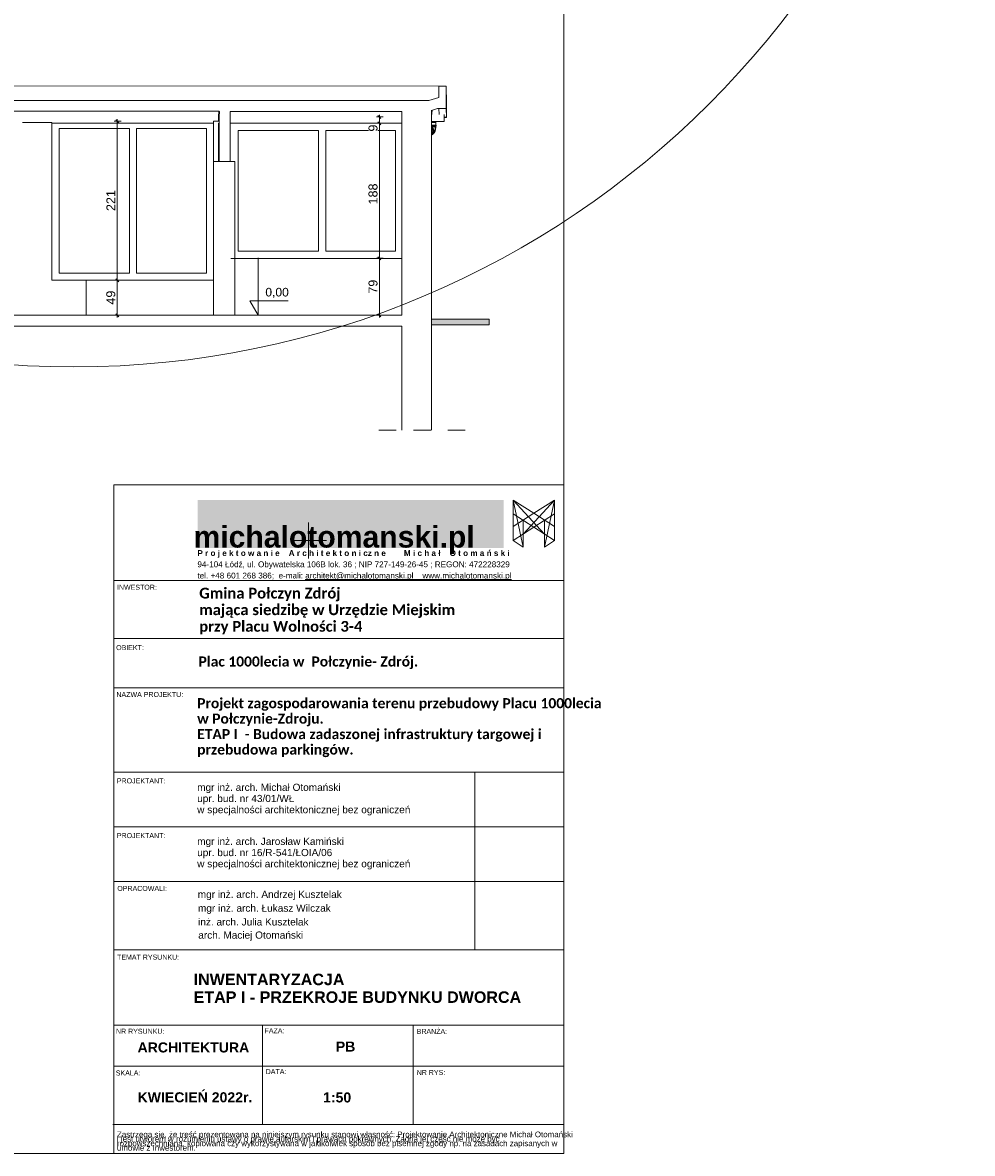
# Model space of a CAD drawing. Header units: millimetres. Extents: x -68772 to 137055, y -73300 to 19650.
# Tile 54 of 212: x 38660 to 51873, y -23447 to -7708. Entities that reach past the tile are written whole.
import ezdxf

# ---------------------------------------------------------------- set-up
doc = ezdxf.new("R2010")
doc.units = ezdxf.units.MM
doc.header["$MEASUREMENT"] = 0
doc.set_wipeout_variables(frame=1)
doc.linetypes.add('Przerywana', pattern=[480, 240, -240])
doc.linetypes.add('Wipeout_Contour', pattern=[1000, 0, -1000])
for name, color, linetype, lineweight in [('2D Drafting - General_Nr_pióra__7', 7, 'Continuous', 5), ('Dimensions_Nr_pióra__7', 7, 'Continuous', 5), ('Floors_Nr_pióra__7', 7, 'Continuous', 5), ('Floors_Nr_pióra__93', 7, 'Continuous', 20), ('Interior Edges_Nr_pióra__7', 7, 'Continuous', 5), ('Nowe_0_Nr_pióra__1', 7, 'Continuous', 18), ('Nowe_0_Nr_pióra__166', 166, 'Continuous', 18), ('Nowe_0_Nr_pióra__38', 38, 'Continuous', 18), ('Nowe_0_Nr_pióra__7', 7, 'Continuous', 5), ('Nowe_HA_widok cienki_Nr_pióra__7', 7, 'Continuous', 5), ('Nowe_PROJEKT - FILTROWNIA RZUTY_Nr_pióra__7', 7, 'Continuous', 5), ('Nowe_PROJEKT_Nr_pióra__252', 250, 'Continuous', 18), ('Nowe_Sections_Nr_pióra__7', 7, 'Continuous', 5), ('Nowe_TABELKA_Nr_pióra__255', 255, 'Continuous', 18), ('Nowe_Walls_Nr_pióra__7', 7, 'Continuous', 5), ('Nowe_Walls_Nr_pióra__93', 7, 'Continuous', 20), ('Pipe Fittings_Nr_pióra__7', 7, 'Continuous', 5), ('PROJEKT - ETAP I_Nr_pióra__7', 7, 'Continuous', 5), ('PROJEKT - FILTROWNIA RZUTY_Nr_pióra__7', 7, 'Continuous', 5), ('Room Tags_Nr_pióra__7', 7, 'Continuous', 5), ('siatka500_Nr_pióra__7', 7, 'Continuous', 5), ('TABELKA_Nr_pióra__7', 7, 'Continuous', 5), ('Walls_Nr_pióra__7', 7, 'Continuous', 5), ('Walls_Nr_pióra__93', 7, 'Continuous', 20), ('Windows_Nr_pióra__7', 7, 'Continuous', 5)]:
    doc.layers.add(name, color=color, linetype=linetype, lineweight=lineweight)
for name, color, linetype in [('Dimensions', 7, 'Continuous'), ('Nowe_Sections', 7, 'Continuous'), ('Pipe Fittings', 7, 'Continuous'), ('Room Tags', 7, 'Continuous'), ('Windows', 7, 'Continuous')]:
    doc.layers.add(name, color=color, linetype=linetype)
doc.styles.add('GENERATED_STYLE_1', font='arial.ttf')
doc.styles.add('GENERATED_STYLE_3', font='arial.ttf')
doc.styles.add('GENERATED_STYLE_4', font='arialbd.ttf')
doc.styles.add('GENERATED_STYLE_5', font='calibrib.ttf')
doc.dimstyles.new('GENERATED_STYLE__5', dxfattribs={"dimtxt": 125, "dimasz": 40.305087, "dimexe": 0.18, "dimexo": 0.164042, "dimgap": 0.09, "dimtad": 1, "dimdec": 0, "dimlfac": 0.1, "dimzin": 0, "dimdsep": 46, "dimtxsty": 'GENERATED_STYLE_1', "dimblk": 'ARROWHEAD_6', "dimblk1": 'ARROWHEAD_6', "dimblk2": 'ARROWHEAD_6', "dimcen": 0.09, "dimclrd": 7, "dimclre": 7, "dimclrt": 7, "dimadec": 1, "dimazin": 0, "dimtfac": 1, "dimtdec": 4, "dimtmove": 0, "dimatfit": 3, "dimfxl": 0, "dimtolj": 1, "dimtzin": 0, "dimarcsym": 0})

# ---------------------------------------------------------------- blocks, each defined once
blk = doc.blocks.new('iv_Помещение_Площадь - iv_Помещение_Площадь-55347-Rzut')
at = {"layer": 'Room Tags_Nr_pióra__7', "color": 7, "linetype": 'Continuous', "lineweight": 5}
blk.add_circle((0, 0), 250, dxfattribs=at)
blk = doc.blocks.new('Окно_2-створчатое_верт - Окно_2-створчатое_верт-8975900-22')
at = {"layer": 'Windows_Nr_pióra__7', "color": 7, "linetype": 'Continuous', "lineweight": 5}
blk.add_line((-15568, 1695), (-15568, 2228), dxfattribs=at)
blk = doc.blocks.new('Окно_2-створчатое_верт - Окно_2-створчатое_верт-8937207-22')
at = {"layer": 'Windows_Nr_pióra__7', "color": 7, "linetype": 'Continuous', "lineweight": 5}
for p, q in [((-15798, 2228), (-15798, 43)), ((-17948, 2156), (-17948, 143)), ((-17948, 2156), (-16968, 2156)), ((-16968, 143), (-16968, 2156)), ((-16868, 2156), (-16868, 143)), ((-16868, 2156), (-15898, 2156)), ((-15898, 143), (-15898, 2156)), ((-17948, 143), (-16968, 143)), ((-16868, 143), (-15898, 143))]:
    blk.add_line(p, q, dxfattribs=at)
blk = doc.blocks.new('Plumbing-Bend-Valsir-Triplus-Negative-01 - Standard-V2-Nacięcie 1')
at = {"layer": 'Pipe Fittings_Nr_pióra__7', "color": 7, "linetype": 'Continuous', "lineweight": 5}
for p, q in [((-12688, 2245), (-12748, 2245)), ((-12684, 2238), (-12748, 2238)), ((-12684, 2238), (-12688, 2245)), ((-12688, 2175), (-12688, 2238)), ((-12684, 2201), (-12684, 2238)), ((-12679, 2201), (-12748, 2201)), ((-12679, 2185), (-12748, 2185)), ((-12684, 2179), (-12748, 2179)), ((-12747, 2175), (-12739, 2175)), ((-12746, 2066), (-12742, 2067)), ((-12742, 2067), (-12736, 2069)), ((-12740, 2175), (-12736, 2175)), ((-12736, 2175), (-12716, 2175)), ((-12736, 2069), (-12730, 2072)), ((-12733, 2076), (-12728, 2079)), ((-12730, 2072), (-12726, 2075)), ((-12728, 2079), (-12725, 2082)), ((-12726, 2075), (-12721, 2078)), ((-12725, 2082), (-12721, 2085)), ((-12721, 2085), (-12718, 2088)), ((-12721, 2078), (-12718, 2082)), ((-12718, 2088), (-12716, 2091)), ((-12718, 2082), (-12715, 2085)), ((-12716, 2175), (-12712, 2175)), ((-12716, 2091), (-12713, 2094)), ((-12715, 2085), (-12712, 2088)), ((-12713, 2094), (-12711, 2097)), ((-12712, 2175), (-12697, 2175)), ((-12712, 2088), (-12709, 2091)), ((-12711, 2097), (-12710, 2100)), ((-12710, 2100), (-12708, 2103)), ((-12709, 2091), (-12707, 2095)), ((-12708, 2103), (-12706, 2106)), ((-12707, 2095), (-12705, 2098)), ((-12706, 2106), (-12705, 2109)), ((-12705, 2109), (-12704, 2112)), ((-12705, 2098), (-12704, 2101)), ((-12704, 2112), (-12703, 2114)), ((-12704, 2101), (-12702, 2104)), ((-12703, 2114), (-12702, 2117)), ((-12702, 2117), (-12701, 2120)), ((-12702, 2104), (-12701, 2107)), ((-12701, 2120), (-12700, 2123)), ((-12701, 2107), (-12699, 2110)), ((-12700, 2123), (-12699, 2125)), ((-12699, 2125), (-12698, 2128)), ((-12699, 2110), (-12698, 2113)), ((-12698, 2131), (-12697, 2134)), ((-12698, 2128), (-12698, 2131)), ((-12698, 2113), (-12697, 2115)), ((-12697, 2134), (-12696, 2137)), ((-12697, 2115), (-12696, 2118)), ((-12696, 2175), (-12696, 2175)), ((-12696, 2175), (-12688, 2175)), ((-12696, 2140), (-12695, 2142)), ((-12696, 2137), (-12696, 2140)), ((-12696, 2118), (-12695, 2121)), ((-12695, 2145), (-12694, 2148)), ((-12695, 2142), (-12695, 2145)), ((-12695, 2121), (-12694, 2124)), ((-12694, 2154), (-12693, 2157)), ((-12694, 2151), (-12694, 2154)), ((-12694, 2148), (-12694, 2151)), ((-12694, 2124), (-12693, 2127)), ((-12693, 2172), (-12693, 2175)), ((-12693, 2175), (-12693, 2175)), ((-12693, 2169), (-12693, 2172)), ((-12693, 2166), (-12693, 2169)), ((-12693, 2163), (-12693, 2166)), ((-12693, 2160), (-12693, 2163)), ((-12693, 2157), (-12693, 2160)), ((-12693, 2130), (-12692, 2133)), ((-12693, 2127), (-12693, 2130)), ((-12692, 2133), (-12691, 2136)), ((-12691, 2139), (-12690, 2142)), ((-12691, 2136), (-12691, 2139)), ((-12690, 2147), (-12689, 2150)), ((-12690, 2144), (-12690, 2147)), ((-12690, 2142), (-12690, 2144)), ((-12689, 2156), (-12688, 2159)), ((-12689, 2153), (-12689, 2156)), ((-12689, 2150), (-12689, 2153)), ((-12688, 2175), (-12688, 2175)), ((-12688, 2172), (-12688, 2175)), ((-12688, 2175), (-12688, 2175)), ((-12688, 2175), (-12688, 2175)), ((-12688, 2168), (-12688, 2172)), ((-12688, 2165), (-12688, 2168)), ((-12688, 2162), (-12688, 2165)), ((-12688, 2159), (-12688, 2162)), ((-12684, 2179), (-12684, 2185)), ((-12679, 2185), (-12679, 2201))]:
    blk.add_line(p, q, dxfattribs=at)
for centre, major_axis, start_param, end_param in [((-12765, 2118), (0, 58.4), 3.454681, 5.970097), ((-12777, 2118), (0, 63.6), 3.663063, 5.761715), ((-12783, 2118), (0, 63.6), 3.774157, 5.650621), ((-12783, 2118), (0, 58.4), 3.8473, 5.577478), ((-12784, 2118), (0, 58.4), 3.889745, 5.535033), ((-12784, 2118), (0, 55.3), 5.317657, 5.443229), ((-12784, 2118), (0, 55.3), 3.981549, 4.107121), ((-12784, 2118), (0, 55.3), 4.862884, 4.96765), ((-12784, 2118), (0, 55.3), 4.457128, 4.561894), ((-12762, 2118), (0, 55), 5.180796, 5.25027), ((-12762, 2118), (0, 55), 4.174508, 4.243982), ((-12762, 2118), (0, 55), 4.634014, 4.790764)]:
    blk.add_ellipse(centre, major_axis=major_axis, ratio=0.939689, start_param=start_param, end_param=end_param, dxfattribs=at)
blk = doc.blocks.new('*D646')
at = {"layer": 'Dimensions_Nr_pióra__7', "color": 7, "linetype": 'Continuous', "lineweight": 5}
for p, q in [((40029, -11295), (39936, -11295)), ((39955, -11274), (39997, -11316)), ((39976, -11782), (39976, -11295)), ((40029, -11782), (39936, -11782)), ((39955, -11761), (39997, -11804)), ((39976, -11814), (39976, -11782))]:
    blk.add_line(p, q, dxfattribs=at)
at = {"color": 254, "linetype": 'Wipeout_Contour', "lineweight": 0, "ltscale": 166095.276747}
blk.add_wipeout([(39951, -11633), (39951, -11444), (39826, -11444), (39826, -11633)], dxfattribs=at).dxf.layer = 'Dimensions'
at = {"layer": 'Dimensions_Nr_pióra__7', "color": 7, "lineweight": 5, "insert": (39951, -11633), "char_height": 125, "attachment_point": 7, "rotation": 90, "style": 'GENERATED_STYLE_1'}
blk.add_mtext('\\A1;49', dxfattribs=at)
blk = doc.blocks.new('ARROWHEAD_6')
at = {"color": 0, "linetype": 'Continuous', "lineweight": 0}
for p, q in [((0, 0), (-1, 0)), ((-0.5, -0.5), (0.5, 0.5))]:
    blk.add_line(p, q, dxfattribs=at)
blk = doc.blocks.new('*D647')
at = {"layer": 'Dimensions_Nr_pióra__7', "color": 7, "linetype": 'Continuous', "lineweight": 5}
for p, q in [((40029, -9082), (39936, -9082)), ((39997, -9103), (39955, -9061)), ((39976, -9082), (39976, -9050)), ((39976, -11295), (39976, -9082)), ((40029, -11295), (39936, -11295)), ((39955, -11274), (39997, -11316))]:
    blk.add_line(p, q, dxfattribs=at)
at = {"color": 254, "linetype": 'Wipeout_Contour', "lineweight": 0, "ltscale": 164676.665374}
blk.add_wipeout([(39951, -10331), (39951, -10046), (39826, -10046), (39826, -10331)], dxfattribs=at).dxf.layer = 'Dimensions'
at = {"layer": 'Dimensions_Nr_pióra__7', "color": 7, "lineweight": 5, "insert": (39951, -10331), "char_height": 125, "attachment_point": 7, "rotation": 90, "style": 'GENERATED_STYLE_1'}
blk.add_mtext('\\A1;221', dxfattribs=at)
blk = doc.blocks.new('*D648')
at = {"layer": 'Dimensions_Nr_pióra__7', "color": 7, "linetype": 'Continuous', "lineweight": 5}
for p, q in [((43677, -10989), (43584, -10989)), ((43603, -10968), (43645, -11010)), ((43624, -11782), (43624, -10989)), ((43677, -11782), (43584, -11782)), ((43603, -11761), (43645, -11804)), ((43624, -11814), (43624, -11782))]:
    blk.add_line(p, q, dxfattribs=at)
at = {"color": 254, "linetype": 'Wipeout_Contour', "lineweight": 0, "ltscale": 180003.154375}
blk.add_wipeout([(43599, -11481), (43599, -11291), (43474, -11291), (43474, -11481)], dxfattribs=at).dxf.layer = 'Dimensions'
at = {"layer": 'Dimensions_Nr_pióra__7', "color": 7, "lineweight": 5, "insert": (43599, -11481), "char_height": 125, "attachment_point": 7, "rotation": 90, "style": 'GENERATED_STYLE_1'}
blk.add_mtext('\\A1;79', dxfattribs=at)
blk = doc.blocks.new('*D649')
at = {"layer": 'Dimensions_Nr_pióra__7', "color": 7, "linetype": 'Continuous', "lineweight": 5}
for p, q in [((43677, -9109), (43584, -9109)), ((43603, -9088), (43645, -9130)), ((43624, -10989), (43624, -9109)), ((43677, -10989), (43584, -10989)), ((43603, -10968), (43645, -11010))]:
    blk.add_line(p, q, dxfattribs=at)
at = {"color": 254, "linetype": 'Wipeout_Contour', "lineweight": 0, "ltscale": 177973.523822}
blk.add_wipeout([(43599, -9225), (43599, -9130), (43474, -9130), (43474, -9225)], dxfattribs=at).dxf.layer = 'Dimensions'
at = {"color": 254, "linetype": 'Wipeout_Contour', "lineweight": 0, "ltscale": 178768.554817}
blk.add_wipeout([(43599, -10239), (43599, -9954), (43474, -9954), (43474, -10239)], dxfattribs=at).dxf.layer = 'Dimensions'
at = {"layer": 'Dimensions_Nr_pióra__7', "color": 7, "lineweight": 5, "char_height": 125, "attachment_point": 7, "rotation": 90, "style": 'GENERATED_STYLE_1'}
for s, insert in [('\\A1;9', (43599, -9225)), ('\\A1;188', (43599, -10239))]:
    blk.add_mtext(s, dxfattribs=dict(at, insert=insert))
blk = doc.blocks.new('*D650')
at = {"layer": 'Dimensions_Nr_pióra__7', "color": 7, "linetype": 'Continuous', "lineweight": 5}
for p, q in [((43677, -9022), (43584, -9022)), ((43677, -9109), (43584, -9109)), ((43645, -9044), (43603, -9001)), ((43603, -9088), (43645, -9130)), ((43624, -9022), (43624, -8991)), ((43624, -9109), (43624, -9022))]:
    blk.add_line(p, q, dxfattribs=at)
blk = doc.blocks.new('Wymiary_3', base_point=(41937, -11782))
at = {"layer": 'Nowe_Sections_Nr_pióra__7', "color": 7, "linetype": 'Continuous', "lineweight": 5}
for p, q in [((41937, -11782), (41937, -10982)), ((41937, -11782), (41821, -11582)), ((41821, -11582), (41937, -11582)), ((41937, -11582), (42356, -11582)), ((41937, -11782), (41787, -11782)), ((41937, -11782), (42087, -11782))]:
    blk.add_line(p, q, dxfattribs=at)
at = {"color": 254, "linetype": 'Wipeout_Contour', "lineweight": 0, "ltscale": 174924.36926}
blk.add_wipeout([(42037, -11542), (42356, -11542), (42356, -11422), (42037, -11422)], dxfattribs=at).dxf.layer = 'Nowe_Sections'
at = {"layer": 'Nowe_Sections_Nr_pióra__7', "color": 7, "lineweight": 5, "insert": (42037, -11542), "char_height": 120, "attachment_point": 7, "style": 'GENERATED_STYLE_3'}
blk.add_mtext('\\A1;0,00', dxfattribs=at)

msp = doc.modelspace()

# ---------------------------------------------------------------- hatches: boundary and pattern name
at = {"layer": 'Nowe_0_Nr_pióra__38', "linetype": 'Continuous', "lineweight": 18}
msp.add_hatch(color=38, dxfattribs=at).paths.add_polyline_path([(44347.2, -11834.3), (45153.2, -11834.3), (45153.2, -11913.9), (44347.2, -11913.9)])
at = {"layer": 'Nowe_PROJEKT_Nr_pióra__252', "linetype": 'Continuous', "lineweight": 18}
msp.add_hatch(color=250, dxfattribs=at).paths.add_polyline_path([(45353.3, -15019.8), (41097, -15019.8), (41097, -14351.4), (45353.3, -14351.4)])

# ---------------------------------------------------------------- linework, layer by layer
at = {"layer": '2D Drafting - General_Nr_pióra__7', "color": 7, "linetype": 'Continuous', "lineweight": 5}
msp.add_line((46190, -23446.7), (46190, -14208.6), dxfattribs=at)
at = {"layer": 'Floors_Nr_pióra__7', "color": 7, "linetype": 'Continuous', "lineweight": 5}
msp.add_line((44452, -8590.9), (25067.5, -8584.1), dxfattribs=at)
at = {"layer": 'Floors_Nr_pióra__93', "color": 7, "linetype": 'Continuous', "lineweight": 20}
for p, q in [((44452, -8590.9), (44451.9, -8748.9)), ((44552, -8590.9), (44452, -8590.9)), ((44552, -8590.9), (44552, -8904.3)), ((33109.7, -8789), (44309.5, -8792.5)), ((44451.9, -8748.9), (44309.5, -8792.5)), ((33409.8, -8939), (41395.8, -8941.6)), ((41545.8, -8944), (43937.2, -8944.9)), ((44347.2, -8931), (44434.2, -8904.3)), ((44434.2, -8904.3), (44552, -8904.3)), ((43937.2, -11782.4), (33409.8, -11782.4)), ((33409.8, -11932.4), (43937.2, -11932.4))]:
    msp.add_line(p, q, dxfattribs=at)
at = {"layer": 'Interior Edges_Nr_pióra__7', "color": 7, "linetype": 'Continuous', "lineweight": 5}
msp.add_line((44359.2, -8927.3), (44347.5, -9012.5), dxfattribs=at)
at = {"layer": 'Nowe_0_Nr_pióra__1', "color": 7, "linetype": 'Continuous', "lineweight": 18, "flags": 128}
msp.add_lwpolyline([(44347.2, -11834.3), (45153.2, -11834.3), (45153.2, -11913.9), (44347.2, -11913.9)], close=True, dxfattribs=at)
at = {"layer": 'Nowe_0_Nr_pióra__166', "color": 166, "linetype": 'Continuous', "lineweight": 18}
for p, q in [((45484.6, -14355.3), (45484.6, -14916.7)), ((45484.6, -14355.3), (45920.5, -14827.2)), ((45484.6, -14355.3), (45623.1, -15007)), ((45484.6, -14355.3), (45771.8, -14537.9)), ((46059, -14355.3), (45623.1, -14827)), ((46059, -14355.3), (45771.8, -14537.9)), ((46059, -14355.3), (45920.5, -15007)), ((46059, -14355.3), (46059, -14916.7)), ((45771.8, -14537.6), (45484.6, -14723.7)), ((46058.6, -14544.7), (45484.6, -14916.7)), ((45484.6, -14545.4), (46059, -14916.7)), ((45623.1, -15007), (45623.1, -14634)), ((45771.8, -14537.6), (46059, -14723.7)), ((45920.5, -15007), (45920.5, -14634)), ((45623.1, -15007), (45484.6, -14916.7)), ((45920.5, -15007), (46059, -14916.7))]:
    msp.add_line(p, q, dxfattribs=at)
at = {"layer": 'Nowe_0_Nr_pióra__7', "color": 7, "linetype": 'Continuous', "lineweight": 5}
for p, q in [((46190, -23446.7), (46190, -6642.9)), ((46190, -14139.8), (39927.7, -14139.8)), ((46190, -15473.1), (39927.7, -15473.1)), ((46190, -16282.5), (39927.7, -16282.5)), ((46190, -16965.1), (39927.7, -16965.1)), ((46190, -18139.8), (39927.7, -18139.8)), ((44951.9, -18139.8), (44951.9, -19854)), ((46190, -18901.7), (39927.7, -18901.7)), ((44951.9, -18901.7), (44951.9, -20615.9)), ((46190, -19663.6), (39927.7, -19663.6)), ((46190, -19663.6), (39927.7, -19663.6)), ((46190, -19663.6), (39927.7, -19663.6)), ((46190, -20615.9), (39927.7, -20615.9)), ((46190, -21663.6), (39927.7, -21663.6)), ((41999.5, -21663.6), (41999.5, -23046)), ((44094.7, -21663.6), (44094.7, -23046)), ((46190, -22235), (39927.7, -22235)), ((46190, -23446.7), (22694.1, -23446.7))]:
    msp.add_line(p, q, dxfattribs=at)
at = {"layer": 'Nowe_HA_widok cienki_Nr_pióra__7', "color": 7, "linetype": 'Continuous', "lineweight": 5}
for p, q in [((39927.7, -23446.7), (39927.7, -14139.8)), ((46190, -23046), (39915.1, -23046))]:
    msp.add_line(p, q, dxfattribs=at)
at = {"layer": 'Nowe_Walls_Nr_pióra__7', "color": 7, "linetype": 'Continuous', "lineweight": 5}
for p, q in [((42775.7, -9209.3), (41657.3, -9209.3)), ((41657.3, -9209.3), (41657.3, -10891)), ((42775.7, -10891), (42775.7, -9209.3)), ((43846.2, -9210.3), (42877.1, -9210.3)), ((42877.1, -9210.3), (42877.1, -10890.3)), ((43846.2, -10890.3), (43846.2, -9210.3)), ((41657.3, -10891), (42775.7, -10891)), ((42877.1, -10890.3), (43846.2, -10890.3))]:
    msp.add_line(p, q, dxfattribs=at)
at = {"layer": 'Nowe_Walls_Nr_pióra__93', "color": 7, "linetype": 'Przerywana', "lineweight": 20}
msp.add_line((44817.2, -13382.4), (43508.4, -13382.4), dxfattribs=at)
at = {"layer": 'siatka500_Nr_pióra__7', "color": 7, "linetype": 'Continuous', "lineweight": 5}
for points in [[(42636.3, -15165.3), (42636.3, -14665.3)], [(42386.3, -14915.3), (42886.3, -14915.3)]]:
    msp.add_lwpolyline(points, dxfattribs=at)
at = {"layer": 'Walls_Nr_pióra__7', "color": 7, "linetype": 'Continuous', "lineweight": 5}
for p, q in [((44555.3, -8713.7), (44555.3, -9029.5)), ((41392.1, -8941.5), (41385.8, -9017.7)), ((41400.8, -8944.4), (41395.4, -9017.7)), ((44454, -8985.5), (44452, -8904.3)), ((44552, -8904.3), (44555.1, -9026)), ((39067, -9096.4), (38660.3, -9096.4)), ((39067, -11294.8), (39067, -9096.4)), ((39067, -9109.2), (41317, -9109.2)), ((41386.2, -9082.4), (41316.3, -9082.4)), ((41317, -9082.4), (41317, -11294.8)), ((41317, -9082.4), (41317, -11782.4)), ((41395.7, -9082.4), (41326.5, -9082.4)), ((41385.1, -9642.4), (41385.1, -9109.2)), ((41385.1, -9109.2), (41386.2, -9109.2)), ((41385.3, -9109.2), (41385.3, -9642.4)), ((41385.8, -9017.7), (41385.8, -9082.4)), ((41386.2, -9109.2), (41386.2, -9642.4)), ((41395.7, -9109.2), (41394.6, -9109.2)), ((41545.8, -9109.2), (41614.9, -9109.2)), ((41550.8, -9109.2), (43937.2, -9109.2)), ((44345.9, -9086.2), (44526.5, -9086.2)), ((44526.5, -9086.2), (44526.5, -8985.5)), ((44555.1, -9026), (44526.5, -9026)), ((44526.5, -9029.5), (44555.3, -9029.5)), ((44555.1, -9029.5), (44555.1, -9026)), ((41317.7, -9642.4), (41317.7, -10772)), ((41317.8, -11782.4), (41317.8, -9642.4)), ((41317.7, -10772), (41317, -10772)), ((43937.2, -10989.2), (41556.6, -10989.2)), ((39545.1, -11294.8), (39067, -11294.8)), ((41317, -11294.8), (39545.1, -11294.8)), ((39545.1, -11294.8), (39545.1, -11782.4)), ((39545.1, -11782.4), (39545.1, -11294.8)), ((41400.8, -11782.4), (41550.8, -11782.4)), ((39545.1, -11932.4), (39545.1, -11933.4)), ((39545.1, -11933.4), (39545.1, -11932.4)), ((41385.1, -11933.4), (41385.1, -11932.4)), ((41385.3, -11932.4), (41385.3, -11933.4))]:
    msp.add_line(p, q, dxfattribs=at)
at = {"layer": 'Walls_Nr_pióra__93', "color": 7, "linetype": 'Continuous', "lineweight": 20}
for p, q in [((41395.8, -8941.6), (41395.8, -9640.2)), ((41545.8, -9640.2), (41545.8, -8944)), ((43937.2, -8944.9), (43937.2, -11782.4)), ((44347.2, -8927.1), (44347.2, -13382.4)), ((41395.4, -9017.7), (41395.4, -9082.4)), ((41317.7, -9640.2), (41614.7, -9640.2)), ((41317.7, -11782.4), (41317.7, -9640.2)), ((41614.7, -11782.4), (41614.7, -9640.2)), ((43937.2, -11932.4), (43937.2, -13382.4))]:
    msp.add_line(p, q, dxfattribs=at)

# ---------------------------------------------------------------- block references
at = {"layer": 'Pipe Fittings', "color": 7, "linetype": 'Continuous', "lineweight": 5, "zscale": 1000}
msp.add_blockref('Plumbing-Bend-Valsir-Triplus-Negative-01 - Standard-V2-Nacięcie 1', (57094.7, -11335.2), dxfattribs=at)
at = {"layer": 'Room Tags', "color": 7, "linetype": 'Continuous', "lineweight": 5, "xscale": 49.99999999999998, "yscale": 49.99999999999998, "zscale": 1000}
msp.add_blockref('iv_Помещение_Площадь - iv_Помещение_Площадь-55347-Rzut', (39373.4, 0), dxfattribs=at)
at = {"layer": 'Windows', "color": 7, "linetype": 'Continuous', "lineweight": 5, "zscale": 1000}
for name in ['Окно_2-створчатое_верт - Окно_2-створчатое_верт-8937207-22', 'Окно_2-створчатое_верт - Окно_2-створчатое_верт-8975900-22']:
    msp.add_blockref(name, (57114.6, -11337.4), dxfattribs=at)

# ---------------------------------------------------------------- texts
at = {"layer": 'Nowe_PROJEKT - FILTROWNIA RZUTY_Nr_pióra__7', "color": 7, "linetype": 'Continuous', "lineweight": 5, "insert": (41039.2, -21149.8), "char_height": 160, "attachment_point": 4, "line_spacing_factor": 0.9248, "style": 'GENERATED_STYLE_4'}
msp.add_mtext('\\A1;INWENTARYZACJA \\PETAP I - PRZEKROJE BUDYNKU DWORCA', dxfattribs=at)
at = {"layer": 'Nowe_PROJEKT - FILTROWNIA RZUTY_Nr_pióra__7', "color": 7, "linetype": 'Continuous', "lineweight": 5, "char_height": 140, "attachment_point": 4, "style": 'GENERATED_STYLE_4'}
for s, insert in [('\\A1;ARCHITEKTURA', (40259.3, -21972.6)), ('\\A1;PB', (43017.4, -21960)), ('\\A1;KWIECIEŃ 2022r.', (40259.3, -22666.9)), ('\\A1;1:50', (42840, -22668.9))]:
    msp.add_mtext(s, dxfattribs=dict(at, insert=insert))
at = {"layer": 'Nowe_PROJEKT - FILTROWNIA RZUTY_Nr_pióra__7', "color": 7, "linetype": 'Continuous', "lineweight": 5, "insert": (39972.3, -23276.1), "char_height": 79, "width": 6227.55, "attachment_point": 4, "line_spacing_factor": 0.473631, "style": 'GENERATED_STYLE_1'}
msp.add_mtext('\\A1;Zastrzega się, że treść prezentowana na niniejszym rysunku stanowi własność: Projektowanie Architektoniczne Michał Otomański \\Pi jest utworem w rozumieniu ustawy o prawie autorskim i prawach pokrewnych. Żadna jej część nie może być rozpowszechniana, kopiowana czy wykorzystywana w jakikolwiek sposób bez pisemnej zgody np. na zasadach zapisanych w umowie z Inwestorem.', dxfattribs=at)
at = {"layer": 'Nowe_TABELKA_Nr_pióra__255', "color": 255, "linetype": 'Continuous', "lineweight": 18, "insert": (42993.3, -14910), "char_height": 300, "attachment_point": 5, "style": 'GENERATED_STYLE_4'}
msp.add_mtext('\\A1;\\pt12643.2;michalotomanski.pl', dxfattribs=at)
at = {"layer": 'PROJEKT - ETAP I_Nr_pióra__7', "color": 7, "linetype": 'Continuous', "lineweight": 5, "char_height": 70, "attachment_point": 4, "style": 'GENERATED_STYLE_1'}
for s, insert in [('\\A1;INWESTOR:', (39973.4, -15567.8)), ('\\A1;OBIEKT:', (39961.1, -16407.4)), ('\\A1;NAZWA PROJEKTU:', (39965.1, -17060.1)), ('\\A1;PROJEKTANT:', (39972, -18262.3)), ('\\A1;PROJEKTANT:', (39972, -19024.2)), ('\\A1;OPRACOWALI:', (39977.9, -19759.5)), ('\\A1;TEMAT RYSUNKU:', (39973.5, -20715.9)), ('\\A1;NR RYSUNKU:', (39959.1, -21747.3)), ('\\A1;FAZA:', (42026, -21740)), ('\\A1;BRANŻA:', (44142.4, -21748.6)), ('\\A1;SKALA:', (39956.7, -22327.8)), ('\\A1;DATA:', (42042.3, -22308.1)), ('\\A1;NR RYS:', (44142.4, -22321))]:
    msp.add_mtext(s, dxfattribs=dict(at, insert=insert))
at = {"layer": 'PROJEKT - FILTROWNIA RZUTY_Nr_pióra__7', "color": 7, "linetype": 'Continuous', "lineweight": 5, "char_height": 100, "attachment_point": 4, "style": 'GENERATED_STYLE_1'}
for s, insert, line_spacing_factor in [('\\A1;mgr inż. arch. Michał Otomański \\Pupr. bud. nr 43/01/WŁ \\Pw specjalności architektonicznej bez ograniczeń', (41088.8, -18522), 0.930849), ('\\A1;mgr inż. arch. Jarosław Kamiński \\Pupr. bud. nr 16/R-541/ŁOIA/06\\Pw specjalności architektonicznej bez ograniczeń', (41088.8, -19274.5), 0.933892)]:
    msp.add_mtext(s, dxfattribs=dict(at, insert=insert, line_spacing_factor=line_spacing_factor))
for s, insert in [('\\A1;mgr inż. arch. Andrzej Kusztelak', (41097, -19856.3)), ('\\A1;mgr inż. arch. Łukasz Wilczak', (41099.6, -20048)), ('\\A1;inż. arch. Julia Kusztelak', (41101.4, -20225.5)), ('\\A1;arch. Maciej Otomański ', (41103.8, -20423.1))]:
    msp.add_mtext(s, dxfattribs=dict(at, insert=insert))
at = {"layer": 'TABELKA_Nr_pióra__7', "color": 7, "linetype": 'Continuous', "lineweight": 5, "attachment_point": 4}
for s, insert, char_height, line_spacing_factor, style in [('\\A1;\\pt6665.48; P r o j e k t o w a n i e    A r c h i t e k t o n i cz n e        M i c h a ł    O t o m a ń s k i\\P\\P\\pt7281.35;{\\fArial|b0|i0|c238|p38; 94-104 Łódź, ul. Obywatelska 106B lok. 36 ; NIP 727-149-26-45 ; REGON: 472228329\\P\\P tel. +48 601 268 386;  e-mali: \\L\\C5;architekt@michalotomanski.pl    www.michalotomanski.pl}', (41060.5, -15260.1), 81, 0.579414, 'GENERATED_STYLE_4'), ('\\A1;Gmina Połczyn Zdrój\\Pmająca siedzibę w Urzędzie Miejskim \\Pprzy Placu Wolności 3-4', (41117, -15898.3), 150, 0.923965, 'GENERATED_STYLE_5')]:
    msp.add_mtext(s, dxfattribs=dict(at, insert=insert, char_height=char_height, line_spacing_factor=line_spacing_factor, style=style))
at = {"layer": 'TABELKA_Nr_pióra__7', "color": 7, "linetype": 'Continuous', "lineweight": 5, "insert": (41108.7, -16618.5), "char_height": 140, "attachment_point": 4, "style": 'GENERATED_STYLE_5'}
msp.add_mtext('\\A1;Plac 1000lecia w  Połczynie- Zdrój.', dxfattribs=at)
at = {"layer": 'TABELKA_Nr_pióra__7', "color": 7, "linetype": 'Continuous', "lineweight": 5, "insert": (41088.8, -17521.5), "char_height": 140, "width": 5814.55, "attachment_point": 4, "line_spacing_factor": 0.921659, "style": 'GENERATED_STYLE_5'}
msp.add_mtext('\\A1;Projekt zagospodarowania terenu przebudowy Placu 1000lecia w Połczynie-Zdroju.\\PETAP I  - Budowa zadaszonej infrastruktury targowej i przebudowa parkingów.', dxfattribs=at)

# ---------------------------------------------------------------- next in the draw order: block references
at = {"layer": 'Nowe_Sections', "color": 7, "linetype": 'Continuous', "lineweight": 5}
msp.add_blockref('Wymiary_3', (41937, -11782.4), dxfattribs=at)

# ---------------------------------------------------------------- next in the draw order: dimensions: what is measured, and where the dimension line sits
at = {"layer": 'Dimensions', "color": 7, "linetype": 'Continuous', "lineweight": 5}
for base, p1, p2, picture, middle in [((43624, -10989.2), (43677, -11782.4), (43677, -10989.2), '*D648', (43536.5, -11385.4)), ((39975.8, -11294.8), (40028.9, -11782.4), (40028.9, -11294.8), '*D646', (39888.3, -11538.2))]:
    dim = msp.add_linear_dim(base=base, p1=p1, p2=p2, angle=90, dimstyle='GENERATED_STYLE__5', dxfattribs=at)
    dim.commit()
    dim.dimension.update_dxf_attribs({"geometry": picture, "text_midpoint": middle, "dimtype": 160, "text_rotation": 90})

# ---------------------------------------------------------------- next in the draw order: dimensions: what is measured, and where the dimension line sits
for base, p1, p2, picture, middle in [((39975.8, -9081.8), (40028.9, -11294.8), (40028.9, -9081.8), '*D647', (39888.3, -10187.7)), ((43624, -9109.2), (43677, -10989.2), (43677, -9109.2), '*D649', (43536.5, -10096))]:
    dim = msp.add_linear_dim(base=base, p1=p1, p2=p2, angle=90, dimstyle='GENERATED_STYLE__5', dxfattribs=at)
    dim.commit()
    dim.dimension.update_dxf_attribs({"geometry": picture, "text_midpoint": middle, "dimtype": 160, "text_rotation": 90})

# ---------------------------------------------------------------- next in the draw order: dimensions: what is measured, and where the dimension line sits
dim = msp.add_linear_dim(base=(43624, -9022.4), p1=(43677, -9109.2), p2=(43677, -9022.4), angle=90, dimstyle='GENERATED_STYLE__5', dxfattribs=at)
dim.commit()
dim.dimension.update_dxf_attribs({"geometry": '*D650', "text_midpoint": (43536.5, -9177.7), "dimtype": 160, "text_rotation": 90})

doc.saveas('drawing.dxf')
